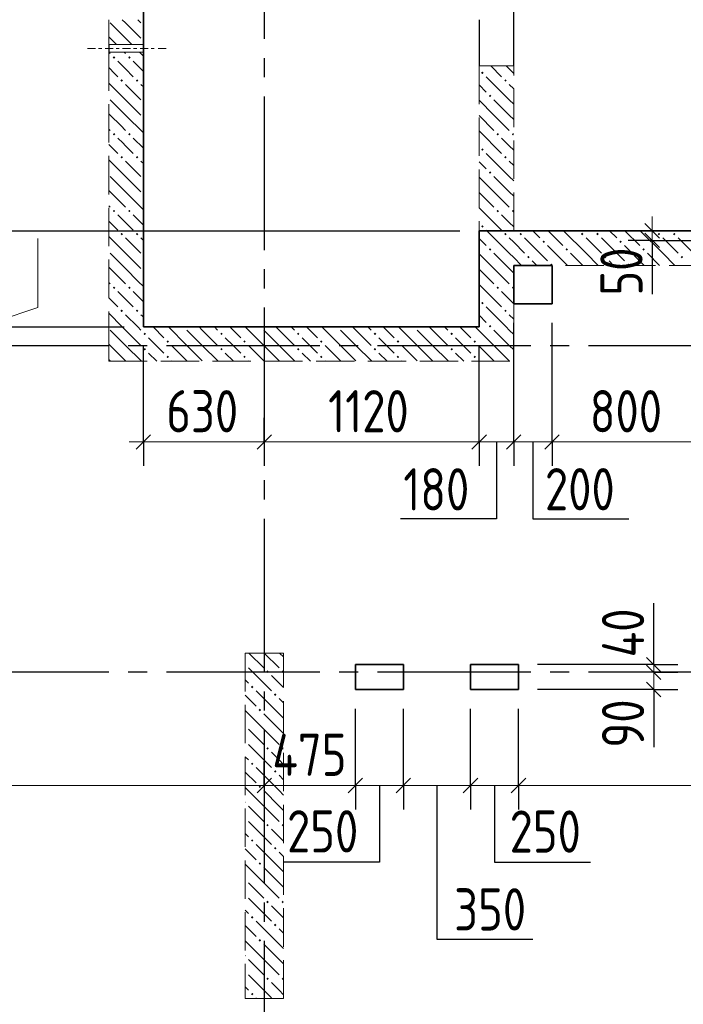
# Model space of a CAD drawing. Header units: millimetres. Extents: x 0 to 61017, y 0 to 42000.
# Tile 5 of 19: x 16445 to 19904, y 25370 to 30500. Entities that reach past the tile are written whole.
import ezdxf

# ---------------------------------------------------------------- set-up
doc = ezdxf.new("R2010")
doc.units = ezdxf.units.MM
doc.linetypes.add('______2', pattern=[270, 200, -70])
doc.linetypes.add('______5', pattern=[1100, 800, -100, 100, -100])
for name, color, linetype, lineweight in [('Standard', 7, 'Continuous', 25), ('ЖБ Пилон', 180, 'Continuous', 25), ('Макрос окна_ макрос двери', 7, 'Continuous', 18), ('Оси', 40, '______5', 18), ('Размерная выноска', 7, 'Continuous', 13)]:
    doc.layers.add(name, color=color, linetype=linetype, lineweight=lineweight)
doc.layers.add('ЖБ Перекрытие верхний уровень', color=7, linetype='Continuous', lineweight=25, true_color=0xe0e0ff)
doc.layers.add('ЖБ Стена верхний уровень', color=7, linetype='Continuous', lineweight=25, true_color=0x006e00)
doc.styles.add('GOST 2.304-81', font='txt')

msp = doc.modelspace()

# ---------------------------------------------------------------- hatches: boundary and pattern name
at = {"layer": 'ЖБ Пилон', "linetype": 'Continuous', "lineweight": 18, "transparency": 33554687}
for points in [[(17620, 27146.6), (17623.4, 27143.1), (17620, 27139.7)], [(17730.5, 27103.1), (17737, 27109.6), (17743.5, 27103.1), (17737, 27096.6)], [(17810.5, 27103.1), (17816.9, 27109.6), (17820, 27106.6), (17820, 27099.7), (17816.9, 27096.6)], [(17650.5, 27023.1), (17657, 27029.6), (17663.5, 27023.1), (17657, 27016.6)], [(17770.5, 26983.1), (17777, 26989.6), (17783.5, 26983.1), (17777, 26976.6)], [(17690.5, 26903.1), (17697, 26909.6), (17703.4, 26903.1), (17697, 26896.6)], [(17620, 26826.6), (17623.4, 26823.1), (17620, 26819.7)], [(17620, 26746.6), (17623.4, 26743.1), (17620, 26739.7)], [(17730.5, 26703.1), (17737, 26709.6), (17743.5, 26703.1), (17737, 26696.6)], [(17810.5, 26703.1), (17816.9, 26709.6), (17820, 26706.6), (17820, 26699.7), (17816.9, 26696.6)], [(17650.5, 26623.1), (17657, 26629.6), (17663.5, 26623.1), (17657, 26616.6)], [(17770.5, 26583.1), (17777, 26589.6), (17783.5, 26583.1), (17777, 26576.6)], [(17690.5, 26503.1), (17697, 26509.6), (17703.4, 26503.1), (17697, 26496.6)], [(17620, 26426.6), (17623.4, 26423.1), (17620, 26419.7)], [(17620, 26346.6), (17623.4, 26343.1), (17620, 26339.7)], [(17730.5, 26303.1), (17737, 26309.6), (17743.5, 26303.1), (17737, 26296.6)], [(17810.5, 26303.1), (17816.9, 26309.6), (17820, 26306.6), (17820, 26299.7), (17816.9, 26296.6)], [(17650.5, 26223.1), (17657, 26229.6), (17663.5, 26223.1), (17657, 26216.6)], [(17770.5, 26183.1), (17777, 26189.6), (17783.5, 26183.1), (17777, 26176.6)], [(17690.5, 26103.1), (17697, 26109.6), (17703.4, 26103.1), (17697, 26096.6)], [(17620, 26026.6), (17623.4, 26023.1), (17620, 26019.7)], [(17620, 25946.6), (17623.4, 25943.1), (17620, 25939.7)], [(17730.5, 25903.1), (17737, 25909.6), (17743.5, 25903.1), (17737, 25896.6)], [(17810.5, 25903.1), (17816.9, 25909.6), (17820, 25906.6), (17820, 25899.7), (17816.9, 25896.6)], [(17650.5, 25823.1), (17657, 25829.6), (17663.5, 25823.1), (17657, 25816.6)], [(17770.5, 25783.1), (17777, 25789.6), (17783.5, 25783.1), (17777, 25776.6)], [(17690.5, 25703.1), (17697, 25709.6), (17703.4, 25703.1), (17697, 25696.6)], [(17620, 25626.6), (17623.4, 25623.1), (17620, 25619.7)], [(17620, 25546.6), (17623.4, 25543.1), (17620, 25539.7)], [(17730.5, 25503.1), (17737, 25509.6), (17743.5, 25503.1), (17737, 25496.6)], [(17810.5, 25503.1), (17816.9, 25509.6), (17820, 25506.6), (17820, 25499.7), (17816.9, 25496.6)], [(17650.5, 25423.1), (17657, 25429.6), (17663.5, 25423.1), (17657, 25416.6)]]:
    msp.add_hatch(color=7, dxfattribs=at).paths.add_polyline_path(points, flags=16)
at = {"layer": 'ЖБ Стена верхний уровень', "linetype": 'Continuous', "lineweight": 18, "transparency": 33554687}
h = msp.add_hatch(color=7, dxfattribs=at)
h.paths.add_polyline_path([(16932, 30304.7), (16932.4, 30301.2), (16937, 30296.6), (16943.5, 30303.1), (16937, 30309.6)])
h.paths.add_polyline_path([(16930.5, 30303.1), (16932, 30304.7), (16932.4, 30301.2)], flags=16)
for points in [[(17010.5, 30303.1), (17016.9, 30309.6), (17023.4, 30303.1), (17016.9, 30296.6)], [(18850.5, 30223.1), (18857, 30229.6), (18863.5, 30223.1), (18857, 30216.6)], [(16970.5, 30183.1), (16977, 30189.6), (16983.5, 30183.1), (16977, 30176.6)], [(17050.5, 30183.1), (17057, 30189.6), (17063.5, 30183.1), (17057, 30176.6)], [(18970.5, 30183.1), (18977, 30189.6), (18983.5, 30183.1), (18977, 30176.6)], [(18890.5, 30103.1), (18897, 30109.6), (18903.4, 30103.1), (18897, 30096.6)], [(16930.5, 29903.1), (16937, 29909.6), (16943.5, 29903.1), (16937, 29896.6)], [(17010.5, 29903.1), (17016.9, 29909.6), (17023.4, 29903.1), (17016.9, 29896.6)], [(18930.5, 29903.1), (18937, 29909.6), (18943.5, 29903.1), (18937, 29896.6)], [(19010.5, 29903.1), (19016.9, 29909.6), (19020, 29906.6), (19020, 29899.7), (19016.9, 29896.6)], [(18850.5, 29823.1), (18857, 29829.6), (18863.5, 29823.1), (18857, 29816.6)], [(16970.5, 29783.1), (16977, 29789.6), (16983.5, 29783.1), (16977, 29776.6)], [(17050.5, 29783.1), (17057, 29789.6), (17063.5, 29783.1), (17057, 29776.6)], [(18970.5, 29783.1), (18977, 29789.6), (18983.5, 29783.1), (18977, 29776.6)], [(18890.5, 29703.1), (18897, 29709.6), (18903.4, 29703.1), (18897, 29696.6)], [(16930.5, 29503.1), (16937, 29509.6), (16943.5, 29503.1), (16937, 29496.6)], [(18930.5, 29503.1), (18937, 29509.6), (18943.5, 29503.1), (18937, 29496.6)], [(19010.5, 29503.1), (19016.9, 29509.6), (19020, 29506.6), (19020, 29499.7), (19016.9, 29496.6)], [(18850.5, 29423.1), (18857, 29429.6), (18863.5, 29423.1), (18857, 29416.6)], [(16970.5, 29383.1), (16977, 29389.6), (16983.5, 29383.1), (16977, 29376.6)], [(17050.5, 29383.1), (17057, 29389.6), (17063.5, 29383.1), (17057, 29376.6)], [(18970.5, 29383.1), (18977, 29389.6), (18983.5, 29383.1), (18977, 29376.6)], [(19050.5, 29383.1), (19057, 29389.6), (19063.5, 29383.1), (19057, 29376.6)], [(19170.5, 29343.1), (19177, 29349.6), (19183.5, 29343.1), (19177, 29336.6)], [(19370.5, 29383.1), (19377, 29389.6), (19383.5, 29383.1), (19377, 29376.6)], [(19450.5, 29383.1), (19457, 29389.6), (19463.5, 29383.1), (19457, 29376.6)], [(19570.5, 29343.1), (19577, 29349.6), (19583.5, 29343.1), (19577, 29336.6)], [(19770.5, 29383.1), (19777, 29389.6), (19783.5, 29383.1), (19777, 29376.6)], [(19850.5, 29383.1), (19857, 29389.6), (19863.5, 29383.1), (19857, 29376.6)], [(18890.5, 29303.1), (18897, 29309.6), (18903.4, 29303.1), (18897, 29296.6)], [(19290.5, 29303.1), (19297, 29309.6), (19303.4, 29303.1), (19297, 29296.6)], [(19690.5, 29303.1), (19697, 29309.6), (19703.4, 29303.1), (19697, 29296.6)], [(19090.5, 29263.1), (19097, 29269.6), (19103.4, 29263.1), (19097, 29256.6)], [(19490.5, 29263.1), (19497, 29269.6), (19503.4, 29263.1), (19497, 29256.6)], [(19890.5, 29263.1), (19897, 29269.6), (19903.4, 29263.1), (19897, 29256.6)], [(19210.5, 29223.1), (19216.9, 29229.6), (19223.4, 29223.1), (19220.3, 29220), (19213.6, 29220)], [(19610.5, 29223.1), (19616.9, 29229.6), (19623.4, 29223.1), (19620.3, 29220), (19613.6, 29220)], [(16930.5, 29103.1), (16937, 29109.6), (16943.5, 29103.1), (16937, 29096.6)], [(17010.5, 29103.1), (17016.9, 29109.6), (17023.4, 29103.1), (17016.9, 29096.6)], [(18930.5, 29103.1), (18937, 29109.6), (18943.5, 29103.1), (18937, 29096.6)], [(19010.5, 29103.1), (19016.9, 29109.6), (19020, 29106.6), (19020, 29099.7), (19016.9, 29096.6)], [(16970.5, 28983.1), (16977, 28989.6), (16983.5, 28983.1), (16977, 28976.6)], [(17050.5, 28983.1), (17057, 28989.6), (17063.5, 28983.1), (17057, 28976.6)], [(18850.5, 29023.1), (18857, 29029.6), (18863.5, 29023.1), (18857, 29016.6)], [(18970.5, 28983.1), (18977, 28989.6), (18983.5, 28983.1), (18977, 28976.6)], [(17300.3, 28900), (17297, 28896.6), (17293.6, 28900)], [(17700.3, 28900), (17697, 28896.6), (17693.6, 28900)], [(18100.3, 28900), (18097, 28896.6), (18093.6, 28900)], [(18500.3, 28900), (18497, 28896.6), (18493.6, 28900)], [(18890.5, 28903.1), (18897, 28909.6), (18903.4, 28903.1), (18900.3, 28900), (18893.6, 28900)], [(18900.3, 28900), (18897, 28896.6), (18893.6, 28900)], [(17090.5, 28863.1), (17097, 28869.6), (17103.4, 28863.1), (17097, 28856.6)], [(17490.5, 28863.1), (17497, 28869.6), (17503.4, 28863.1), (17497, 28856.6)], [(17890.5, 28863.1), (17897, 28869.6), (17903.4, 28863.1), (17897, 28856.6)], [(18290.5, 28863.1), (18297, 28869.6), (18303.4, 28863.1), (18297, 28856.6)], [(18690.5, 28863.1), (18697, 28869.6), (18703.4, 28863.1), (18697, 28856.6)], [(17090.5, 28783.1), (17097, 28789.6), (17103.4, 28783.1), (17097, 28776.6)], [(17210.5, 28823.1), (17216.9, 28829.6), (17223.4, 28823.1), (17216.9, 28816.6)], [(17490.5, 28783.1), (17497, 28789.6), (17503.4, 28783.1), (17497, 28776.6)], [(17610.5, 28823.1), (17616.9, 28829.6), (17623.4, 28823.1), (17616.9, 28816.6)], [(17890.5, 28783.1), (17897, 28789.6), (17903.4, 28783.1), (17897, 28776.6)], [(18010.5, 28823.1), (18016.9, 28829.6), (18023.4, 28823.1), (18016.9, 28816.6)], [(18290.5, 28783.1), (18297, 28789.6), (18303.4, 28783.1), (18297, 28776.6)], [(18410.5, 28823.1), (18416.9, 28829.6), (18423.4, 28823.1), (18416.9, 28816.6)], [(18690.5, 28783.1), (18697, 28789.6), (18703.4, 28783.1), (18697, 28776.6)], [(18810.5, 28823.1), (18816.9, 28829.6), (18823.4, 28823.1), (18816.9, 28816.6)], [(17210.5, 28743.1), (17216.9, 28749.6), (17223.4, 28743.1), (17216.9, 28736.6)], [(17610.5, 28743.1), (17616.9, 28749.6), (17623.4, 28743.1), (17616.9, 28736.6)], [(18010.5, 28743.1), (18016.9, 28749.6), (18023.4, 28743.1), (18016.9, 28736.6)], [(18410.5, 28743.1), (18416.9, 28749.6), (18423.4, 28743.1), (18416.9, 28736.6)], [(18810.5, 28743.1), (18816.9, 28749.6), (18823.4, 28743.1), (18816.9, 28736.6)]]:
    msp.add_hatch(color=7, dxfattribs=at).paths.add_polyline_path(points, flags=16)
h = msp.add_hatch(color=7, dxfattribs=at)
h.paths.add_polyline_path([(17022, 29504.6), (17022.3, 29502), (17023.4, 29503.1)])
h.paths.add_polyline_path([(17010.5, 29503.1), (17016.9, 29509.6), (17022, 29504.6), (17022.3, 29502), (17016.9, 29496.6)], flags=16)

# ---------------------------------------------------------------- linework, layer by layer
at = {"layer": 'Standard', "color": 7, "linetype": 'Continuous', "lineweight": 13, "transparency": 33554687}
for p, q in [((19741.8, 29400), (19741.8, 29475)), ((19741.8, 29400), (19741.8, 29350)), ((16540, 29000), (16540, 29359.7)), ((19741.8, 29350), (19741.8, 29275)), ((16090, 28850), (16540, 29000)), ((17090, 28300), (17015, 28300)), ((17720, 28300), (18840, 28300)), ((18840, 28300), (19020, 28300)), ((19020, 28300), (19220, 28300)), ((19220, 28300), (20020, 28300)), ((19750.2, 27140), (19750.2, 27215)), ((19750.2, 27140), (19750.2, 27100)), ((19750.2, 27010), (19750.2, 26935)), ((14100, 26510), (17720, 26510)), ((17720, 26510), (18195, 26510)), ((18195, 26510), (18445, 26510)), ((18445, 26510), (18795, 26510)), ((18795, 26510), (19045, 26510)), ((19045, 26510), (21340, 26510))]:
    msp.add_line(p, q, dxfattribs=at)
at = {"layer": 'Standard', "color": 251, "linetype": 'Continuous', "lineweight": -3, "true_color": 0x656565, "transparency": 33554687}
for p, q in [((19741.8, 29400), (19616.8, 29400)), ((19741.8, 29400), (19866.8, 29400)), ((19741.8, 29400), (20115, 29400)), ((19741.8, 29350), (19616.8, 29350)), ((19741.8, 29350), (19866.8, 29350)), ((19741.8, 29350), (20115, 29350)), ((16090, 28900), (16990, 28900)), ((17090, 28300), (17090, 28800)), ((17090, 28300), (17090, 28425)), ((17720, 28300), (17720, 28425)), ((18840, 28300), (18840, 28425)), ((19020, 28300), (19020, 28425)), ((19220, 28300), (19220, 28425)), ((17090, 28300), (17090, 28175)), ((17720, 28300), (17720, 28175)), ((17720, 28300), (17720, 28300)), ((18840, 28300), (18840, 28175)), ((19020, 28300), (19020, 28175)), ((19220, 28300), (19220, 28175)), ((19750.2, 27140), (19625.2, 27140)), ((19750.2, 27140), (19875.2, 27140)), ((19750.2, 27100), (19625.2, 27100)), ((19750.2, 27100), (19875.2, 27100)), ((19750.2, 27100), (19750.2, 27100)), ((19750.2, 27010), (19625.2, 27010)), ((19750.2, 27010), (19875.2, 27010)), ((17720, 26510), (17720, 26635)), ((18195, 26510), (18195, 26635)), ((18445, 26510), (18445, 26635)), ((18795, 26510), (18795, 26635)), ((19045, 26510), (19045, 26635)), ((17720, 26510), (17720, 26385)), ((17720, 26510), (17720, 26510)), ((18195, 26510), (18195, 26385)), ((18445, 26510), (18445, 26385)), ((18795, 26510), (18795, 26385)), ((19045, 26510), (19045, 26385))]:
    msp.add_line(p, q, dxfattribs=at)
at = {"layer": 'Standard', "color": 7, "linetype": 'Continuous', "lineweight": 25, "transparency": 33554687}
for p, q in [((19704.3, 29437.5), (19779.3, 29362.5)), ((19704.3, 29387.5), (19779.3, 29312.5)), ((17052.5, 28262.5), (17127.5, 28337.5)), ((17682.5, 28262.5), (17757.5, 28337.5)), ((18802.5, 28262.5), (18877.5, 28337.5)), ((18982.5, 28262.5), (19057.5, 28337.5)), ((19182.5, 28262.5), (19257.5, 28337.5)), ((19712.7, 27177.5), (19787.7, 27102.5)), ((19712.7, 27137.5), (19787.7, 27062.5)), ((19712.7, 27047.5), (19787.7, 26972.5)), ((17682.5, 26472.5), (17757.5, 26547.5)), ((18157.5, 26472.5), (18232.5, 26547.5)), ((18407.5, 26472.5), (18482.5, 26547.5)), ((18757.5, 26472.5), (18832.5, 26547.5)), ((19007.5, 26472.5), (19082.5, 26547.5))]:
    msp.add_line(p, q, dxfattribs=at)
at = {"layer": 'Standard', "color": 251, "linetype": 'Continuous', "lineweight": -3, "true_color": 0x656565, "transparency": 33554687}
for points in [[(16090, 29400), (16498.5, 29400), (16498.5, 29400), (18740, 29400)], [(19020, 28300), (19020, 28317), (19020, 28317), (19020, 28317), (19020, 28317), (19020, 28317), (19020, 28317), (19020, 28324.1), (19020, 28324.1), (19020, 28914.4), (19020, 28914.4), (19020, 28920)], [(19220, 28300), (19220, 28317), (19220, 28317), (19220, 28317), (19220, 28317), (19220, 28317), (19220, 28317), (19220, 28324.9), (19220, 28324.9), (19220, 28920)], [(18840, 28300), (18840, 28317), (18840, 28317), (18840, 28317), (18840, 28317), (18840, 28317), (18840, 28317), (18840, 28323.4), (18840, 28323.4), (18840, 28800)], [(19750.2, 27140), (19733.2, 27140), (19733.2, 27140), (19145, 27140)], [(19750.2, 27010), (19733.2, 27010), (19733.2, 27010), (19145, 27010)], [(18195, 26510), (18195, 26527), (18195, 26527), (18195, 26527), (18195, 26527), (18195, 26910)], [(18445, 26510), (18445, 26527), (18445, 26527), (18445, 26527), (18445, 26527), (18445, 26910)], [(18795, 26510), (18795, 26527), (18795, 26527), (18795, 26527), (18795, 26527), (18795, 26910)], [(19045, 26510), (19045, 26527), (19045, 26527), (19045, 26527), (19045, 26527), (19045, 26910)]]:
    msp.add_lwpolyline(points, dxfattribs=at)
at = {"layer": 'Standard', "color": 7, "linetype": 'Continuous', "lineweight": 13, "transparency": 33554687}
for points in [[(17090, 28300), (17217.8, 28300), (17217.8, 28300), (17288.9, 28300), (17288.9, 28300), (17390.9, 28300), (17390.9, 28300), (17477, 28300), (17477, 28300), (17558.2, 28300), (17558.2, 28300), (17720, 28300)], [(19750.2, 27100), (19750.2, 27082.2), (19750.2, 27082.2), (19750.2, 27010)]]:
    msp.add_lwpolyline(points, dxfattribs=at)
at = {"layer": 'ЖБ Перекрытие верхний уровень', "color": 7, "linetype": 'Continuous', "lineweight": 35, "transparency": 33554687}
for p, q in [((17090, 28900), (17090, 33340)), ((20215, 29400), (18840, 29400)), ((18840, 29400), (18840, 28900)), ((19220, 29220), (19020, 29220)), ((19020, 29220), (19020, 29020)), ((19220, 29020), (19220, 29220)), ((19020, 29020), (19220, 29020)), ((18840, 28900), (17090, 28900)), ((18445, 27140), (18195, 27140)), ((18195, 27140), (18195, 27010)), ((18445, 27010), (18445, 27140)), ((19045, 27140), (18795, 27140)), ((18795, 27140), (18795, 27010)), ((19045, 27010), (19045, 27140)), ((18195, 27010), (18445, 27010)), ((18795, 27010), (19045, 27010))]:
    msp.add_line(p, q, dxfattribs=at)
at = {"layer": 'ЖБ Пилон', "color": 253, "linetype": '______2', "lineweight": 13, "true_color": 0xa0a0a0, "transparency": 33554687}
for p, q in [((17620, 27200), (17620, 25400)), ((17820, 27200), (17620, 27200)), ((17820, 25400), (17820, 27200)), ((17620, 25400), (17820, 25400))]:
    msp.add_line(p, q, dxfattribs=at)
at = {"layer": 'ЖБ Пилон', "color": 9, "linetype": 'Continuous', "lineweight": 18, "true_color": 0xc7c7c7, "transparency": 33554687}
for p, q in [((17640.1, 27200), (17716.9, 27123.1)), ((17720.1, 27200), (17797, 27123.1)), ((17800.1, 27200), (17820, 27180.1)), ((17637, 27123.1), (17757, 27003.1)), ((17620, 27060.1), (17637, 27043.1)), ((17797, 27043.1), (17757, 27083.1)), ((17820, 27020.1), (17797, 27043.1)), ((17797, 26883.1), (17677, 27003.1)), ((17620, 26980.1), (17677, 26923.1)), ((17797, 26963.1), (17820, 26940.1)), ((17716.9, 26803.1), (17620, 26900.1)), ((17716.9, 26883.1), (17797, 26803.1)), ((17797, 26883.1), (17820, 26860.1)), ((17637, 26803.1), (17716.9, 26723.1)), ((17716.9, 26803.1), (17797, 26723.1)), ((17797, 26803.1), (17820, 26780.1)), ((17637, 26723.1), (17757, 26603.1)), ((17797, 26643.1), (17757, 26683.1)), ((17620, 26660.1), (17637, 26643.1)), ((17820, 26620.1), (17797, 26643.1)), ((17620, 26580.1), (17677, 26523.1)), ((17797, 26483.1), (17677, 26603.1)), ((17797, 26563.1), (17820, 26540.1)), ((17716.9, 26403.1), (17620, 26500.1)), ((17716.9, 26483.1), (17797, 26403.1)), ((17797, 26483.1), (17820, 26460.1)), ((17637, 26403.1), (17716.9, 26323.1)), ((17716.9, 26403.1), (17797, 26323.1)), ((17797, 26403.1), (17820, 26380.1)), ((17637, 26323.1), (17757, 26203.1)), ((17797, 26243.1), (17757, 26283.1)), ((17620, 26260.1), (17637, 26243.1)), ((17820, 26220.1), (17797, 26243.1)), ((17620, 26180.1), (17677, 26123.1)), ((17797, 26083.1), (17677, 26203.1)), ((17797, 26163.1), (17820, 26140.1)), ((17716.9, 26003.1), (17620, 26100.1)), ((17716.9, 26083.1), (17797, 26003.1)), ((17797, 26083.1), (17820, 26060.1)), ((17637, 26003.1), (17716.9, 25923.1)), ((17716.9, 26003.1), (17797, 25923.1)), ((17797, 26003.1), (17820, 25980.1)), ((17637, 25923.1), (17757, 25803.1)), ((17620, 25860.1), (17637, 25843.1)), ((17797, 25843.1), (17757, 25883.1)), ((17820, 25820.1), (17797, 25843.1)), ((17620, 25780.1), (17677, 25723.1)), ((17797, 25683.1), (17677, 25803.1)), ((17797, 25763.1), (17820, 25740.1)), ((17716.9, 25603.1), (17620, 25700.1)), ((17716.9, 25683.1), (17797, 25603.1)), ((17797, 25683.1), (17820, 25660.1)), ((17637, 25603.1), (17716.9, 25523.1)), ((17716.9, 25603.1), (17797, 25523.1)), ((17797, 25603.1), (17820, 25580.1)), ((17637, 25523.1), (17757, 25403.1)), ((17620, 25460.1), (17637, 25443.1)), ((17797, 25443.1), (17757, 25483.1)), ((17680.1, 25400), (17677, 25403.1)), ((17820, 25420.1), (17797, 25443.1))]:
    msp.add_line(p, q, dxfattribs=at)
at = {"layer": 'ЖБ Стена верхний уровень', "color": 251, "linetype": '______2', "lineweight": 13, "true_color": 0x656565, "transparency": 33554687}
for p, q in [((16910, 30500), (16910, 30370)), ((17090, 30370), (17090, 30500)), ((17090, 30370), (16910, 30370)), ((17090, 30370), (16910, 30370)), ((16910, 30330), (17090, 30330)), ((16910, 30330), (17090, 30330)), ((16910, 30330), (16910, 28900)), ((17090, 28900), (17090, 30330)), ((18840, 30260), (19020, 30260)), ((18840, 30260), (18840, 28900)), ((19020, 29400), (19020, 30260)), ((20115, 29400), (19020, 29400)), ((19020, 28900), (19020, 29220)), ((19020, 29220), (21550, 29220)), ((16910, 28900), (16910, 28720)), ((18840, 28900), (17090, 28900)), ((19020, 28720), (19020, 28900)), ((16910, 28720), (19020, 28720))]:
    msp.add_line(p, q, dxfattribs=at)
at = {"layer": 'ЖБ Стена верхний уровень', "color": 9, "linetype": 'Continuous', "lineweight": 18, "true_color": 0xc7c7c7, "transparency": 33554687}
for p, q in [((16916.9, 30483.1), (16997, 30403.1)), ((16997, 30483.1), (16980.1, 30500)), ((16997, 30483.1), (17077, 30403.1)), ((17060.1, 30500), (17077, 30483.1)), ((16916.9, 30403.1), (16910, 30410.1)), ((16997, 30403.1), (17030.1, 30370)), ((16910.1, 30330), (16916.9, 30323.1)), ((16990.1, 30330), (16997, 30323.1)), ((17070.1, 30330), (17090, 30310.1)), ((16997, 30243.1), (16957, 30283.1)), ((17037, 30283.1), (17090, 30230.1)), ((17037, 30203.1), (16997, 30243.1)), ((18900.1, 30260), (18957, 30203.1)), ((18997, 30243.1), (18980.1, 30260)), ((19020, 30220.1), (18997, 30243.1)), ((18997, 30083.1), (18877, 30203.1)), ((16997, 30163.1), (17077, 30083.1)), ((17077, 30163.1), (17090, 30150.1)), ((18840, 30160.1), (18877, 30123.1)), ((18997, 30163.1), (19020, 30140.1)), ((16997, 30083.1), (17077, 30003.1)), ((18916.9, 30003.1), (18840, 30080.1)), ((18916.9, 30083.1), (18997, 30003.1)), ((18997, 30083.1), (19020, 30060.1)), ((16916.9, 30003.1), (16910, 30010.1)), ((16997, 30003.1), (17090, 29910.1)), ((18840, 30000.1), (18916.9, 29923.1)), ((18916.9, 30003.1), (18997, 29923.1)), ((18997, 30003.1), (19020, 29980.1)), ((16910, 29930.1), (16916.9, 29923.1)), ((18840, 29920.1), (18957, 29803.1)), ((17037, 29883.1), (17090, 29830.1)), ((18997, 29843.1), (18957, 29883.1)), ((16910, 29850.1), (16957, 29803.1)), ((17037, 29803.1), (16997, 29843.1)), ((19020, 29820.1), (18997, 29843.1)), ((16997, 29683.1), (16910, 29770.1)), ((16997, 29763.1), (17077, 29683.1)), ((17077, 29763.1), (17090, 29750.1)), ((18840, 29760.1), (18877, 29723.1)), ((18997, 29683.1), (18877, 29803.1)), ((18997, 29763.1), (19020, 29740.1)), ((16916.9, 29683.1), (16997, 29603.1)), ((18916.9, 29603.1), (18840, 29680.1)), ((18916.9, 29683.1), (18997, 29603.1)), ((18997, 29683.1), (19020, 29660.1)), ((16916.9, 29603.1), (16910, 29610.1)), ((16916.9, 29603.1), (16997, 29523.1)), ((18916.9, 29603.1), (18997, 29523.1)), ((18997, 29603.1), (19020, 29580.1)), ((18840, 29600.1), (18916.9, 29523.1)), ((16910, 29530.1), (16916.9, 29523.1)), ((18840, 29520.1), (18957, 29403.1)), ((16910, 29450.1), (16957, 29403.1)), ((16997, 29443.1), (16957, 29483.1)), ((17037, 29483.1), (17090, 29430.1)), ((18997, 29443.1), (18957, 29483.1)), ((18997, 29283.1), (18877, 29403.1)), ((19020, 29420.1), (18997, 29443.1)), ((19120.1, 29400), (19157, 29363.1)), ((19200.1, 29400), (19277, 29323.1)), ((19397, 29283.1), (19280.1, 29400)), ((19520.1, 29400), (19557, 29363.1)), ((19600.1, 29400), (19677, 29323.1)), ((19797, 29283.1), (19680.1, 29400)), ((16997, 29283.1), (16910, 29370.1)), ((17077, 29363.1), (17090, 29350.1)), ((18840, 29360.1), (18877, 29323.1)), ((18997, 29363.1), (19020, 29340.1)), ((19077, 29363.1), (19197, 29243.1)), ((19397, 29363.1), (19477, 29283.1)), ((19477, 29363.1), (19597, 29243.1)), ((19797, 29363.1), (19877, 29283.1)), ((19877, 29363.1), (19997, 29243.1)), ((19020, 29340.1), (19077, 29283.1)), ((19300.1, 29220), (19197, 29323.1)), ((19700.1, 29220), (19597, 29323.1)), ((16916.9, 29283.1), (16997, 29203.1)), ((18916.9, 29203.1), (18840, 29280.1)), ((18916.9, 29283.1), (18997, 29203.1)), ((18997, 29283.1), (19020, 29260.1)), ((19020, 29260.1), (19060.1, 29220)), ((19140.1, 29220), (19116.9, 29243.1)), ((19316.9, 29283.1), (19380.1, 29220)), ((19397, 29283.1), (19460.1, 29220)), ((19540.1, 29220), (19516.9, 29243.1)), ((19716.9, 29283.1), (19780.1, 29220)), ((19797, 29283.1), (19860.1, 29220)), ((16916.9, 29203.1), (16910, 29210.1)), ((16916.9, 29203.1), (16997, 29123.1)), ((18840, 29200.1), (18916.9, 29123.1)), ((18916.9, 29203.1), (18997, 29123.1)), ((18997, 29203.1), (19020, 29180.1)), ((16910, 29130.1), (16916.9, 29123.1)), ((18840, 29120.1), (18957, 29003.1)), ((16910, 29050.1), (16957, 29003.1)), ((16997, 29043.1), (16957, 29083.1)), ((17037, 29003.1), (16997, 29043.1)), ((18997, 29043.1), (18957, 29083.1)), ((19020, 29020.1), (18997, 29043.1)), ((18980.1, 28900), (18877, 29003.1)), ((16980.1, 28900), (16910, 28970.1)), ((16997, 28963.1), (17060.1, 28900)), ((18840, 28960.1), (18877, 28923.1)), ((18997, 28963.1), (19020, 28940.1)), ((16916.9, 28883.1), (16997, 28803.1)), ((16997, 28883.1), (16980.1, 28900)), ((16997, 28883.1), (17077, 28803.1)), ((17060.1, 28900), (17077, 28883.1)), ((17140.1, 28900), (17197, 28843.1)), ((17316.9, 28803.1), (17220.1, 28900)), ((17316.9, 28883.1), (17397, 28803.1)), ((17397, 28883.1), (17380.1, 28900)), ((17397, 28883.1), (17477, 28803.1)), ((17460.1, 28900), (17477, 28883.1)), ((17540.1, 28900), (17597, 28843.1)), ((17716.9, 28803.1), (17620.1, 28900)), ((17716.9, 28883.1), (17797, 28803.1)), ((17797, 28883.1), (17780.1, 28900)), ((17797, 28883.1), (17877, 28803.1)), ((17860.1, 28900), (17877, 28883.1)), ((17940.1, 28900), (17997, 28843.1)), ((18116.9, 28803.1), (18020.1, 28900)), ((18116.9, 28883.1), (18197, 28803.1)), ((18197, 28883.1), (18180.1, 28900)), ((18197, 28883.1), (18277, 28803.1)), ((18260.1, 28900), (18277, 28883.1)), ((18340.1, 28900), (18397, 28843.1)), ((18516.9, 28803.1), (18420.1, 28900)), ((18516.9, 28883.1), (18597, 28803.1)), ((18597, 28883.1), (18580.1, 28900)), ((18597, 28883.1), (18677, 28803.1)), ((18660.1, 28900), (18677, 28883.1)), ((18740.1, 28900), (18797, 28843.1)), ((18916.9, 28803.1), (18820.1, 28900)), ((18916.9, 28883.1), (18997, 28803.1)), ((18997, 28883.1), (18980.1, 28900)), ((18997, 28883.1), (19020, 28860.1)), ((17157, 28803.1), (17116.9, 28843.1)), ((17557, 28803.1), (17516.9, 28843.1)), ((17957, 28803.1), (17916.9, 28843.1)), ((18357, 28803.1), (18316.9, 28843.1)), ((18757, 28803.1), (18716.9, 28843.1)), ((16916.9, 28803.1), (16910, 28810.1)), ((16916.9, 28803.1), (16997, 28723.1)), ((16997, 28803.1), (17080.1, 28720)), ((17197, 28763.1), (17157, 28803.1)), ((17237, 28803.1), (17316.9, 28723.1)), ((17316.9, 28803.1), (17397, 28723.1)), ((17397, 28803.1), (17480.1, 28720)), ((17597, 28763.1), (17557, 28803.1)), ((17637, 28803.1), (17716.9, 28723.1)), ((17716.9, 28803.1), (17797, 28723.1)), ((17797, 28803.1), (17880.1, 28720)), ((17997, 28763.1), (17957, 28803.1)), ((18037, 28803.1), (18116.9, 28723.1)), ((18116.9, 28803.1), (18197, 28723.1)), ((18197, 28803.1), (18280.1, 28720)), ((18397, 28763.1), (18357, 28803.1)), ((18437, 28803.1), (18516.9, 28723.1)), ((18516.9, 28803.1), (18597, 28723.1)), ((18597, 28803.1), (18680.1, 28720)), ((18797, 28763.1), (18757, 28803.1)), ((18837, 28803.1), (18916.9, 28723.1)), ((18916.9, 28803.1), (18997, 28723.1)), ((18997, 28803.1), (19020, 28780.1)), ((16910, 28730.1), (16916.9, 28723.1)), ((17116.9, 28763.1), (17160.1, 28720)), ((17516.9, 28763.1), (17560.1, 28720)), ((17916.9, 28763.1), (17960.1, 28720)), ((18316.9, 28763.1), (18360.1, 28720)), ((18716.9, 28763.1), (18760.1, 28720)), ((17237, 28723.1), (17240.1, 28720)), ((17637, 28723.1), (17640.1, 28720)), ((18037, 28723.1), (18040.1, 28720)), ((18437, 28723.1), (18440.1, 28720)), ((18837, 28723.1), (18840.1, 28720))]:
    msp.add_line(p, q, dxfattribs=at)
for points in [[(16916.9, 30403.1), (16921.4, 30398.7), (16921.4, 30398.7), (16950.1, 30370)], [(16910, 30250.1), (16941.7, 30218.4), (16941.7, 30218.4), (16957, 30203.1)], [(16997, 30083.1), (16951.8, 30128.3), (16951.8, 30128.3), (16910, 30170.1)], [(16916.9, 30083.1), (16962, 30038.1), (16962, 30038.1), (16997, 30003.1)], [(16916.9, 30003.1), (16972.1, 29948), (16972.1, 29948), (16997, 29923.1)], [(16997, 29843.1), (16982.2, 29857.8), (16982.2, 29857.8), (16957, 29883.1)], [(16997, 29683.1), (17002.5, 29677.6), (17002.5, 29677.6), (17077, 29603.1)], [(16997, 29603.1), (17012.7, 29587.4), (17012.7, 29587.4), (17090, 29510.1)], [(17037, 29403.1), (17032.9, 29407.1), (17032.9, 29407.1), (16997, 29443.1)], [(16997, 29363.1), (17043.1, 29317), (17043.1, 29317), (17077, 29283.1)], [(16997, 29283.1), (17053.2, 29226.9), (17053.2, 29226.9), (17077, 29203.1)], [(16997, 29203.1), (17063.4, 29136.7), (17063.4, 29136.7), (17090, 29110.1)], [(17037, 29083.1), (17073.5, 29046.6), (17073.5, 29046.6), (17090, 29030.1)], [(17077, 28963.1), (17083.7, 28956.4), (17083.7, 28956.4), (17090, 28950.1)]]:
    msp.add_lwpolyline(points, dxfattribs=at)
at = {"layer": 'ЖБ Стена верхний уровень', "color": 251, "linetype": '______2', "lineweight": 13, "true_color": 0x656565, "transparency": 33554687}
for points in [[(16840.2, 30350), (16798.4, 30350), (16840.2, 30350)], [(16840.2, 30350), (16798.4, 30350), (16840.2, 30350)], [(16856.7, 30350), (16873, 30350), (16856.7, 30350)], [(16856.7, 30350), (16873, 30350), (16856.7, 30350)], [(16932, 30350), (16890.2, 30350), (16932, 30350)], [(16932, 30350), (16890.2, 30350), (16932, 30350)], [(16947.5, 30350), (16963.8, 30350), (16947.5, 30350)], [(16947.5, 30350), (16963.8, 30350), (16947.5, 30350)], [(17022.5, 30350), (16980.7, 30350), (17022.5, 30350)], [(17022.5, 30350), (16980.7, 30350), (17022.5, 30350)], [(17039, 30350), (17055.3, 30350), (17039, 30350)], [(17039, 30350), (17055.3, 30350), (17039, 30350)], [(17114.3, 30350), (17072.5, 30350), (17114.3, 30350)], [(17114.3, 30350), (17072.5, 30350), (17114.3, 30350)], [(17129.8, 30350), (17146.1, 30350), (17129.8, 30350)], [(17129.8, 30350), (17146.1, 30350), (17129.8, 30350)], [(17208.8, 30350), (17167, 30350), (17208.8, 30350)], [(17208.8, 30350), (17167, 30350), (17208.8, 30350)]]:
    msp.add_lwpolyline(points, dxfattribs=at)
at = {"layer": 'Макрос окна_ макрос двери', "color": 7, "linetype": 'Continuous', "lineweight": -3, "transparency": 33554687}
for p, q in [((19020, 30260), (19020, 30660)), ((18840, 30500), (18840, 30260)), ((16910, 30370), (16910, 30330)), ((16910, 30370), (16910, 30330)), ((17090, 30330), (17090, 30370)), ((17090, 30330), (17090, 30370))]:
    msp.add_line(p, q, dxfattribs=at)
at = {"layer": 'Оси', "color": 8, "linetype": '______5', "lineweight": -3, "transparency": 33554687}
for p, q in [((17720, 38900), (17720, 16970)), ((49910, 28800), (4600, 28800)), ((49910, 27100), (4600, 27100))]:
    msp.add_line(p, q, dxfattribs=at)
at = {"layer": 'Размерная выноска', "color": 7, "linetype": 'Continuous', "lineweight": 25, "transparency": 33554687}
for p, q in [((19741.8, 29350), (19741.8, 29070)), ((19750.2, 27140), (19750.2, 27460)), ((19750.2, 27010), (19750.2, 26710))]:
    msp.add_line(p, q, dxfattribs=at)
for points in [[(18930, 28300), (18930, 27900), (18430, 27900)], [(19120, 28300), (19120, 27900), (19620, 27900)], [(18320, 26510), (18320, 26110), (17820, 26110)], [(18620, 26510), (18620, 25710), (19120, 25710)], [(18920, 26510), (18920, 26110), (19420, 26110)]]:
    msp.add_lwpolyline(points, dxfattribs=at)

# ---------------------------------------------------------------- texts
at = {"layer": 'Standard', "color": 7, "linetype": 'Continuous', "lineweight": 25, "transparency": 33554687, "char_height": 220, "attachment_point": 7, "rotation": 90, "style": 'GOST 2.304-81'}
for s, insert, width in [('50', (19691.8, 29062.2), 375.729), ('40', (19700.2, 27177.5), 391.311), ('90', (19700.2, 26706.6), 391.311)]:
    msp.add_mtext(s, dxfattribs=dict(at, insert=insert, width=width))
at = {"layer": 'Standard', "color": 7, "linetype": 'Continuous', "lineweight": 25, "transparency": 33554687, "char_height": 220, "attachment_point": 7, "style": 'GOST 2.304-81'}
for s, insert, width in [('630', (17209.5, 28350), 516.396), ('1120', (18053.2, 28350), 578.848), ('800', (19416.7, 28350), 531.96), ('180', (18444.6, 27943), 485.079), ('200', (19182.9, 27943.7), 531.973), ('475', (17762.1, 26560), 516.396), ('250', (17838.6, 26161.1), 516.39), ('250', (18998.9, 26160), 516.396), ('350', (18709.6, 25754.4), 500.814)]:
    msp.add_mtext(s, dxfattribs=dict(at, insert=insert, width=width))

doc.saveas('drawing.dxf')
